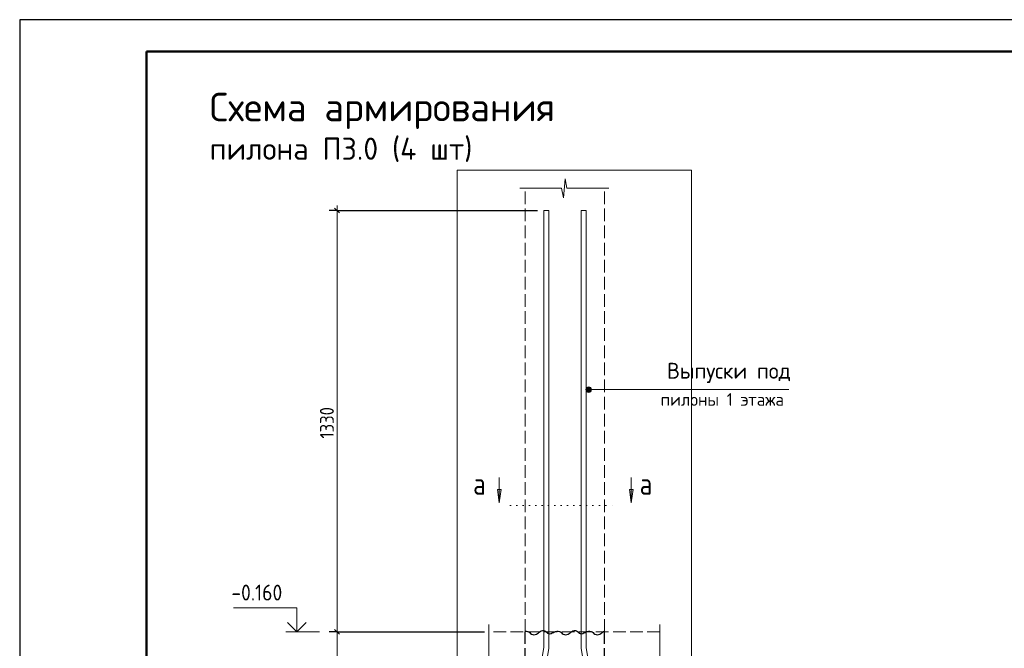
# Model space of a CAD drawing. Header units: millimetres. Extents: x 0 to 50400, y 0 to 35640.
# Tile 4 of 13: x 0 to 18657, y 23738 to 35640. Entities that reach past the tile are written whole.
import ezdxf

# ---------------------------------------------------------------- set-up
doc = ezdxf.new("R2010")
doc.units = ezdxf.units.MM
doc.linetypes.add('______2', pattern=[324, 240, -84])
doc.linetypes.add('______9', pattern=[120, 0, -120])
for name, color, linetype, lineweight in [('Standard', 7, 'Continuous', 25), ('ЖБ Перекрытие верхний уровень', 7, 'Continuous', 35), ('ЖБ Пилон', 7, 'Continuous', 35), ('Заголовок чертежа', 7, 'Continuous', 25), ('Позиционная метка диаметр_ шаг', 7, 'Continuous', 13), ('Позиционная метка линия выноска', 7, 'Continuous', 13), ('Примечания', 7, 'Continuous', 13), ('Размерная линия_ общее', 7, 'Continuous', 13), ('Узлы символ', 7, 'Continuous', 25)]:
    doc.layers.add(name, color=color, linetype=linetype, lineweight=lineweight)
doc.layers.add('Стена фоновая арматура Х1', color=7, linetype='______2', true_color=0xa0a0a0)
doc.styles.add('ISOCPEUR', font='txt')

msp = doc.modelspace()

# ---------------------------------------------------------------- hatches: boundary and pattern name
at = {"layer": 'Позиционная метка линия выноска', "linetype": 'Continuous', "lineweight": 13, "transparency": 33554687}
for points in [[(10735, 28608), (10735, 28662), (10727, 28635)], [(10735, 28662), (10754, 28589), (10754, 28682)], [(10735, 28662), (10735, 28608), (10754, 28589)], [(10754, 28682), (10781, 28581), (10781, 28689)], [(10754, 28682), (10754, 28589), (10781, 28581)], [(10781, 28689), (10781, 28581), (10808, 28589)], [(10781, 28689), (10808, 28589), (10808, 28682)], [(10808, 28682), (10808, 28589), (10828, 28608)], [(10808, 28682), (10828, 28608), (10828, 28662)], [(10828, 28662), (10828, 28608), (10835, 28635)]]:
    msp.add_hatch(color=7, dxfattribs=at).paths.add_polyline_path(points)
at = {"layer": 'Узлы символ', "linetype": 'Continuous', "lineweight": 13, "transparency": 33554687}
for points in [[(9124, 26742), (9088, 26490), (9052, 26742)], [(11625, 26742), (11589, 26490), (11553, 26742)]]:
    msp.add_hatch(color=7, dxfattribs=at).paths.add_polyline_path(points, flags=16)

# ---------------------------------------------------------------- linework, layer by layer
at = {"layer": 'Standard', "color": 7, "linetype": 'Continuous', "lineweight": 25, "transparency": 33554687}
msp.add_line((2400, 35040), (2400, 1270), dxfattribs=at)
at = {"layer": 'Standard', "color": 7, "linetype": 'Continuous', "lineweight": 13, "transparency": 33554687}
msp.add_line((5680, 24050), (5044, 24050), dxfattribs=at)
at = {"layer": 'Standard', "color": 7, "linetype": 'Continuous', "lineweight": 25, "transparency": 33554687}
msp.add_lwpolyline([(0, 0), (50400, 0), (50400, 35640), (0, 35640), (0, 0)], close=True, dxfattribs=at)
at = {"layer": 'Standard', "color": 7, "linetype": 'Continuous', "lineweight": 50, "transparency": 33554687}
msp.add_lwpolyline([(2400, 35040), (49800, 35040), (49800, 600), (2400, 600), (2400, 35040)], close=True, dxfattribs=at)
at = {"layer": 'Standard', "color": 254, "linetype": 'Continuous', "lineweight": 13, "true_color": 0xc4c4ff, "transparency": 33554687}
msp.add_lwpolyline([(8291, 2282), (12731, 2282), (12731, 32789), (8291, 32789), (8291, 2282)], dxfattribs=at)
at = {"layer": 'Standard', "color": 7, "linetype": 'Continuous', "lineweight": 13, "transparency": 33554687}
msp.add_lwpolyline([(5253, 24050), (5253, 24506), (4053, 24506)], dxfattribs=at)
at = {"layer": 'Standard', "color": 7, "linetype": 'Continuous', "lineweight": 35, "transparency": 33554687}
msp.add_lwpolyline([(5431, 24228), (5253, 24050), (5075, 24228)], dxfattribs=at)
at = {"layer": 'ЖБ Перекрытие верхний уровень', "color": 7, "linetype": '______2', "lineweight": 18, "transparency": 33554687}
for p, q in [((9581, 24050), (9581, 32450)), ((11081, 24050), (11081, 32450)), ((12131, 24050), (8891, 24050))]:
    msp.add_line(p, q, dxfattribs=at)
at = {"layer": 'ЖБ Перекрытие верхний уровень', "color": 253, "linetype": '______2', "lineweight": -3, "true_color": 0xababab, "transparency": 33554687}
for p, q in [((9581, 22850), (9581, 24050)), ((11082, 22850), (11082, 24050))]:
    msp.add_line(p, q, dxfattribs=at)
at = {"layer": 'Позиционная метка линия выноска', "color": 7, "linetype": 'Continuous', "lineweight": 13, "transparency": 33554687}
for p, q in [((10727, 28635), (10727, 28635)), ((10781, 28689), (10781, 28689)), ((10781, 28581), (10781, 28581)), ((10835, 28635), (10835, 28635))]:
    msp.add_line(p, q, dxfattribs=at)
msp.add_lwpolyline([(10781, 28635), (11580, 28635), (14575, 28635)], dxfattribs=at)
msp.add_circle((10781, 28635), 54, dxfattribs=at)
at = {"layer": 'Примечания', "color": 7, "linetype": 'Continuous', "lineweight": 13, "transparency": 33554687}
for p, q in [((10302, 32270), (10336, 32630)), ((10336, 32630), (10370, 32450)), ((9476, 32450), (10268, 32450)), ((10268, 32450), (10302, 32270)), ((10370, 32450), (11162, 32450)), ((11162, 32450), (11162, 32450)), ((8891, 24188), (8891, 23426)), ((12131, 24188), (12131, 23426))]:
    msp.add_line(p, q, dxfattribs=at)
at = {"layer": 'Примечания', "color": 7, "linetype": 'Continuous', "lineweight": 25, "transparency": 33554687}
for points in [[(9581, 24060), (9604, 24060), (9628, 24057), (9649, 24049), (9667, 24036), (9682, 24020), (9699, 24007), (9721, 23999), (9745, 23995), (9768, 24000), (9790, 24008), (9811, 24018), (9829, 24031), (9845, 24045), (9862, 24058), (9883, 24069), (9905, 24075), (9929, 24074), (9953, 24068), (9970, 24055), (9986, 24040), (10003, 24026), (10023, 24016), (10047, 24014), (10070, 24019), (10091, 24028), (10112, 24039), (10133, 24049), (10153, 24058), (10177, 24063), (10181, 24063)], [(10181, 24060), (10204, 24060), (10228, 24057), (10249, 24049), (10267, 24036), (10282, 24020), (10299, 24007), (10321, 23999), (10345, 23995), (10368, 24000), (10390, 24008), (10411, 24018), (10429, 24031), (10445, 24045), (10462, 24058), (10483, 24069), (10505, 24075), (10529, 24074), (10553, 24068), (10570, 24055), (10586, 24040), (10603, 24026), (10623, 24016), (10647, 24014), (10670, 24019), (10691, 24028), (10712, 24039), (10733, 24049), (10753, 24058), (10777, 24063), (10781, 24063)], [(10781, 24060), (10804, 24060), (10828, 24057), (10849, 24049), (10867, 24036), (10882, 24020), (10899, 24007), (10921, 23999), (10945, 23995), (10968, 24000), (10990, 24008), (11011, 24018), (11029, 24031), (11045, 24045), (11062, 24058), (11081, 24068)]]:
    msp.add_lwpolyline(points, dxfattribs=at)
at = {"layer": 'Размерная линия_ общее', "color": 7, "linetype": 'Continuous', "lineweight": 13, "transparency": 33554687}
for p, q in [((6013, 32029), (6013, 32119)), ((6013, 24050), (6013, 22850))]:
    msp.add_line(p, q, dxfattribs=at)
at = {"layer": 'Размерная линия_ общее', "color": 7, "linetype": 'Continuous', "lineweight": -3, "transparency": 33554687}
for p, q in [((6013, 32029), (5863, 32029)), ((6013, 32029), (6163, 32029)), ((6013, 32029), (9809, 32029)), ((6013, 24050), (5863, 24050)), ((6013, 24050), (6163, 24050)), ((6013, 24050), (8807, 24050))]:
    msp.add_line(p, q, dxfattribs=at)
at = {"layer": 'Размерная линия_ общее', "color": 7, "linetype": 'Continuous', "lineweight": 25, "transparency": 33554687}
for p, q in [((5968, 32074), (6058, 31984)), ((5968, 24095), (6058, 24005))]:
    msp.add_line(p, q, dxfattribs=at)
at = {"layer": 'Размерная линия_ общее', "color": 7, "linetype": 'Continuous', "lineweight": 13, "transparency": 33554687}
msp.add_lwpolyline([(6013, 32029), (6013, 27586), (6013, 27586), (6013, 24050)], dxfattribs=at)
at = {"layer": 'Стена фоновая арматура Х1', "color": 7, "linetype": 'Continuous', "lineweight": 18, "transparency": 33554687}
for points in [[(9833, 6410), (9833, 23157), (9929, 23750), (9929, 32029), (10025, 32029), (10025, 23743), (9929, 23149), (9929, 6410), (9833, 6410)], [(9833, 6410), (9833, 23157), (9929, 23750), (9929, 32029), (10025, 32029), (10025, 23743), (9929, 23149), (9929, 6410), (9833, 6410)], [(10733, 6410), (10733, 23149), (10637, 23743), (10637, 32029), (10733, 32029), (10733, 23750), (10829, 23157), (10829, 6410), (10733, 6410)], [(10733, 6410), (10733, 23149), (10637, 23743), (10637, 32029), (10733, 32029), (10733, 23750), (10829, 23157), (10829, 6410), (10733, 6410)]]:
    msp.add_lwpolyline(points, dxfattribs=at)
at = {"layer": 'Узлы символ', "color": 7, "linetype": 'Continuous', "lineweight": 13, "transparency": 33554687}
for p, q in [((9088, 26490), (9088, 26970)), ((11589, 26490), (11589, 26970)), ((9088, 26490), (9052, 26742)), ((9052, 26742), (9124, 26742)), ((9088, 26742), (9088, 26760)), ((9124, 26742), (9088, 26490)), ((11589, 26490), (11553, 26742)), ((11553, 26742), (11625, 26742)), ((11589, 26742), (11589, 26760)), ((11625, 26742), (11589, 26490)), ((9088, 26490), (9088, 26490)), ((9088, 26490), (9088, 26490)), ((9088, 26490), (9088, 26490)), ((11589, 26490), (11589, 26490)), ((11589, 26490), (11589, 26490)), ((11589, 26490), (11589, 26490))]:
    msp.add_line(p, q, dxfattribs=at)
at = {"layer": 'Узлы символ', "color": 7, "linetype": '______9', "lineweight": 13, "transparency": 33554687}
msp.add_line((9302, 26443), (11342, 26443), dxfattribs=at)

# ---------------------------------------------------------------- texts
at = {"layer": 'ЖБ Пилон', "color": 7, "linetype": 'Continuous', "lineweight": 25, "transparency": 33554687, "insert": (4011, 24643), "char_height": 300, "width": 1214.13, "attachment_point": 7, "style": 'ISOCPEUR'}
msp.add_mtext('\\W0.90;-0.160', dxfattribs=at)
at = {"layer": 'Заголовок чертежа', "color": 7, "linetype": 'Continuous', "lineweight": 50, "transparency": 33554687, "attachment_point": 7, "style": 'ISOCPEUR'}
for s, insert, char_height, width in [('\\W0.98;Схема армирования', (3600, 33570), 540, 6903.3), ('\\W0.98;пилона П3.0 (4 шт)', (3600, 32946), 420, 5244.13)]:
    msp.add_mtext(s, dxfattribs=dict(at, insert=insert, char_height=char_height, width=width))
at = {"layer": 'Позиционная метка диаметр_ шаг', "color": 7, "linetype": 'Continuous', "lineweight": 25, "transparency": 33554687, "attachment_point": 7, "style": 'ISOCPEUR'}
for s, insert, char_height, width in [('\\W0.97;Выпуски под', (12265, 28761), 300, 2454.84), ('\\W0.96;пилоны 1 этажа', (12145, 28329), 240, 2538.31)]:
    msp.add_mtext(s, dxfattribs=dict(at, insert=insert, char_height=char_height, width=width))
at = {"layer": 'Размерная линия_ общее', "color": 7, "linetype": 'Continuous', "lineweight": 25, "transparency": 33554687, "insert": (5953, 27710), "char_height": 264, "width": 800.28, "attachment_point": 7, "rotation": 90, "style": 'ISOCPEUR'}
msp.add_mtext('\\W0.87;1330', dxfattribs=at)
at = {"layer": 'Узлы символ', "color": 7, "linetype": 'Continuous', "lineweight": 35, "transparency": 33554687, "char_height": 420, "width": 503.78, "attachment_point": 7, "style": 'ISOCPEUR'}
for insert in [(8593, 26644), (11748, 26644)]:
    msp.add_mtext('\\W0.80;а', dxfattribs=dict(at, insert=insert))

doc.saveas('drawing.dxf')
